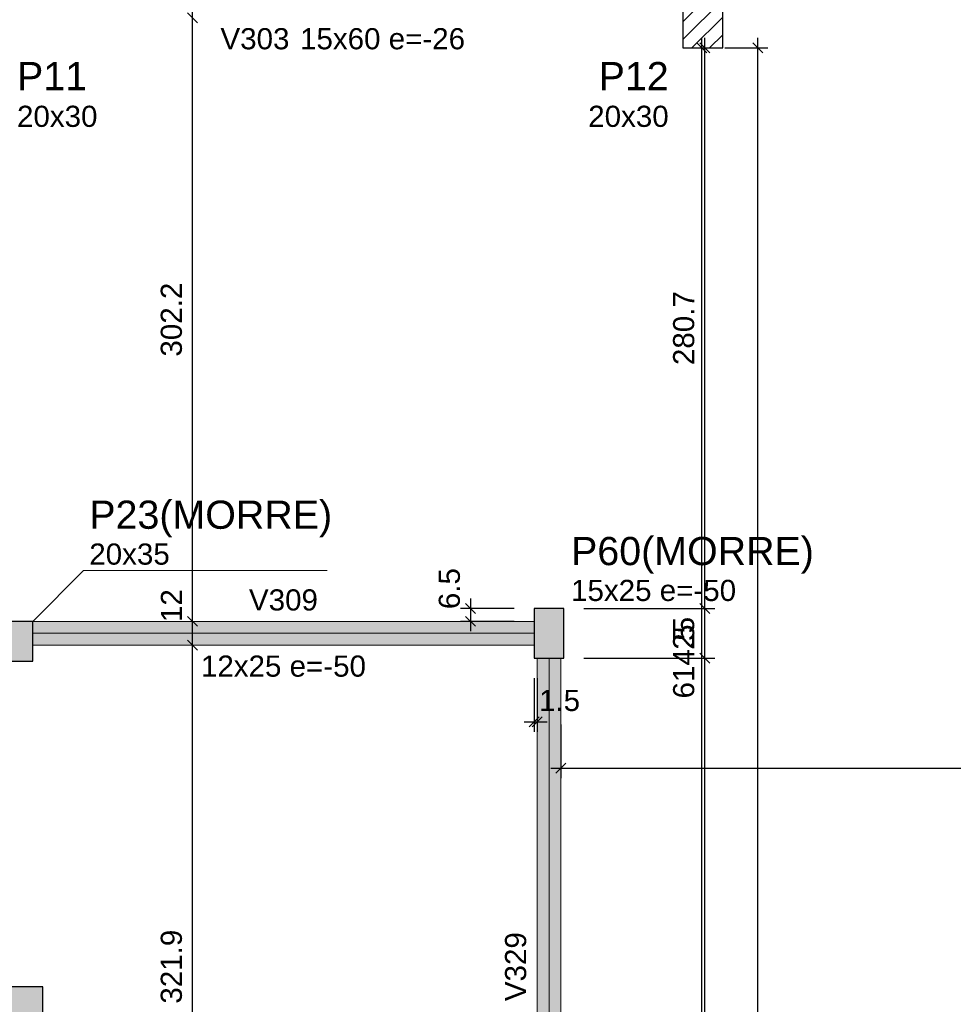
# Model space of a CAD drawing. Header units: millimetres. Extents: x 0 to 119, y 0 to 84.
# Tile 14 of 38: x 28 to 38, y 51 to 61. Entities that reach past the tile are written whole.
import ezdxf

# ---------------------------------------------------------------- set-up
doc = ezdxf.new("R2010")
doc.units = ezdxf.units.MM
doc.header["$MEASUREMENT"] = 0
doc.linetypes.add('NULL', pattern=[0])
doc.layers.get('0').update_dxf_attribs({"lineweight": 18})
for name, color, linetype, lineweight in [('FO-Cotas', 5, 'Continuous', 5), ('FO-Eixos', 5, 'Continuous', 5), ('FO-Hachura pilar que morre', 106, 'Continuous', 5), ('FO-Hachura pilar que passa', 19, 'Continuous', 5), ('FO-Hachura viga', 43, 'Continuous', 5), ('FO-Pilares', 4, 'Continuous', 30), ('FO-Textos das vigas', 7, 'Continuous', 5), ('FO-Textos dos pilares', 7, 'Continuous', 5), ('FO-Vigas', 1, 'Continuous', 20)]:
    doc.layers.add(name, color=color, linetype=linetype, lineweight=lineweight)
doc.styles.add('Arial', font='txt')
doc.dimstyles.new('UM_50.000000', dxfattribs={"dimtxt": 0.18, "dimasz": 0.1, "dimexe": 0.1, "dimexo": 0.2, "dimgap": 0, "dimtad": 1, "dimtih": 1, "dimtoh": 1, "dimdec": 1, "dimlfac": 50, "dimzin": 0, "dimdsep": 46, "dimtxsty": 'Standard', "dimcen": 0.09, "dimdle": 0.1, "dimadec": 1, "dimazin": 2, "dimtfac": 1, "dimtdec": 4, "dimtofl": 0, "dimtmove": 0, "dimatfit": 3, "dimfxl": 1, "dimtolj": 1, "dimarcsym": 0})

# ---------------------------------------------------------------- blocks, each defined once
blk = doc.blocks.new('_Oblique')
at = {"color": 0, "linetype": 'ByBlock', "lineweight": -2}
blk.add_line((-0.5, -0.5), (0.5, 0.5), dxfattribs=at)
blk = doc.blocks.new('*D32')
at = {"layer": 'Defpoints', "color": 0}
for p in [(49.4502, 70.3775), (49.4502, 68.4332), (15.3102, 60.175)]:
    blk.add_point(p, dxfattribs=at)
at = {"layer": 'FO-Cotas', "color": 0, "lineweight": -2}
for p, q in [((15.3102, 60.375), (15.3102, 70.4775)), ((49.4502, 68.6332), (49.4502, 70.4775)), ((15.2102, 70.3775), (49.5502, 70.3775))]:
    blk.add_line(p, q, dxfattribs=at)
at = {"layer": 'FO-Cotas', "color": 0, "lineweight": -2, "xscale": 0.1, "yscale": 0.1, "zscale": 0.1, "rotation": 180}
blk.add_blockref('_Oblique', (15.3102, 70.3775), dxfattribs=at)
at = {"layer": 'FO-Cotas', "color": 0, "lineweight": -2, "xscale": 0.1, "yscale": 0.1, "zscale": 0.1}
blk.add_blockref('_Oblique', (49.4502, 70.3775), dxfattribs=at)
at = {"layer": 'FO-Cotas', "color": 7, "insert": (32.3802, 70.5893), "char_height": 0.2118, "attachment_point": 5, "rotation": 0.00573, "style": 'Arial'}
blk.add_mtext('\\A1;1707', dxfattribs=at)
blk = doc.blocks.new('*D80')
at = {"layer": 'Defpoints', "color": 0}
for p in [(35.1856, 60.8644), (35.1856, 60.8644), (33.7736, 38.7872)]:
    blk.add_point(p, dxfattribs=at)
at = {"layer": 'FO-Cotas', "color": 0, "lineweight": -2}
for p, q in [((35.1856, 38.6872), (35.1856, 60.9644)), ((33.9736, 38.7872), (35.2856, 38.7872))]:
    blk.add_line(p, q, dxfattribs=at)
at = {"layer": 'FO-Cotas', "color": 0, "lineweight": -2, "xscale": 0.1, "yscale": 0.1, "zscale": 0.1}
for p, rotation in [((35.1856, 60.8644), 90), ((35.1856, 38.7872), 270)]:
    blk.add_blockref('_Oblique', p, dxfattribs=dict(at, rotation=rotation))
at = {"layer": 'FO-Cotas', "color": 7, "insert": (34.9738, 49.8258), "char_height": 0.2118, "attachment_point": 5, "rotation": 90, "style": 'Arial'}
blk.add_mtext('\\A1;1103.9', dxfattribs=at)
blk = doc.blocks.new('*D82')
at = {"layer": 'Defpoints', "color": 0}
for p in [(35.1556, 60.8644), (35.1556, 60.8644), (35.1556, 33.2742)]:
    blk.add_point(p, dxfattribs=at)
at = {"layer": 'FO-Cotas', "color": 0, "lineweight": -2}
blk.add_line((35.1556, 33.1742), (35.1556, 60.9644), dxfattribs=at)
at = {"layer": 'FO-Cotas', "color": 0, "lineweight": -2, "xscale": 0.1, "yscale": 0.1, "zscale": 0.1}
for p, rotation in [((35.1556, 60.8644), 90), ((35.1556, 33.2742), 270)]:
    blk.add_blockref('_Oblique', p, dxfattribs=dict(at, rotation=rotation))
at = {"layer": 'FO-Cotas', "color": 7, "insert": (34.9438, 47.0693), "char_height": 0.2118, "attachment_point": 5, "rotation": 90, "style": 'Arial'}
blk.add_mtext('\\A1;1379.5', dxfattribs=at)
blk = doc.blocks.new('*D84')
at = {"layer": 'Defpoints', "color": 0}
for p in [(35.1556, 60.8644), (35.1556, 60.8644), (35.1556, 33.2742)]:
    blk.add_point(p, dxfattribs=at)
at = {"layer": 'FO-Cotas', "color": 0, "lineweight": -2}
blk.add_line((35.1556, 33.1742), (35.1556, 60.9644), dxfattribs=at)
at = {"layer": 'FO-Cotas', "color": 0, "lineweight": -2, "xscale": 0.1, "yscale": 0.1, "zscale": 0.1}
for p, rotation in [((35.1556, 60.8644), 90), ((35.1556, 33.2742), 270)]:
    blk.add_blockref('_Oblique', p, dxfattribs=dict(at, rotation=rotation))
at = {"layer": 'FO-Cotas', "color": 7, "insert": (34.9438, 47.0693), "char_height": 0.2118, "attachment_point": 5, "rotation": 90, "style": 'Arial'}
blk.add_mtext('\\A1;1379.5', dxfattribs=at)
blk = doc.blocks.new('*D88')
at = {"layer": 'Defpoints', "color": 0}
for p in [(35.1856, 60.8644), (35.1856, 60.8644), (33.7736, 48.5742)]:
    blk.add_point(p, dxfattribs=at)
at = {"layer": 'FO-Cotas', "color": 0, "lineweight": -2}
for p, q in [((35.1856, 48.4742), (35.1856, 60.9644)), ((33.9736, 48.5742), (35.2856, 48.5742))]:
    blk.add_line(p, q, dxfattribs=at)
at = {"layer": 'FO-Cotas', "color": 0, "lineweight": -2, "xscale": 0.1, "yscale": 0.1, "zscale": 0.1}
for p, rotation in [((35.1856, 60.8644), 90), ((35.1856, 48.5742), 270)]:
    blk.add_blockref('_Oblique', p, dxfattribs=dict(at, rotation=rotation))
at = {"layer": 'FO-Cotas', "color": 7, "insert": (34.9738, 54.7193), "char_height": 0.2118, "attachment_point": 5, "rotation": 90, "style": 'Arial'}
blk.add_mtext('\\A1;614.5', dxfattribs=at)
blk = doc.blocks.new('*D90')
at = {"layer": 'Defpoints', "color": 0}
for p in [(33.7736, 54.7514), (35.1856, 54.7514), (35.1856, 33.2742)]:
    blk.add_point(p, dxfattribs=at)
at = {"layer": 'FO-Cotas', "color": 0, "lineweight": -2}
for p, q in [((35.1856, 33.1742), (35.1856, 54.8514)), ((33.9736, 54.7514), (35.2856, 54.7514))]:
    blk.add_line(p, q, dxfattribs=at)
at = {"layer": 'FO-Cotas', "color": 0, "lineweight": -2, "xscale": 0.1, "yscale": 0.1, "zscale": 0.1}
for p, rotation in [((35.1856, 54.7514), 90.00000000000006), ((35.1856, 33.2742), 270.0000000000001)]:
    blk.add_blockref('_Oblique', p, dxfattribs=dict(at, rotation=rotation))
at = {"layer": 'FO-Cotas', "color": 7, "insert": (34.9738, 44.0128), "char_height": 0.2118, "attachment_point": 5, "rotation": 90, "style": 'Arial'}
blk.add_mtext('\\A1;1073.9', dxfattribs=at)
blk = doc.blocks.new('*D91')
at = {"layer": 'Defpoints', "color": 0}
for p in [(33.7736, 55.2514), (35.1856, 55.2514), (33.7736, 54.7514)]:
    blk.add_point(p, dxfattribs=at)
at = {"layer": 'FO-Cotas', "color": 0, "lineweight": -2}
for p, q in [((35.1856, 54.6514), (35.1856, 55.3514)), ((33.9736, 55.2514), (35.2856, 55.2514)), ((33.9736, 54.7514), (35.2856, 54.7514))]:
    blk.add_line(p, q, dxfattribs=at)
at = {"layer": 'FO-Cotas', "color": 0, "lineweight": -2, "xscale": 0.1, "yscale": 0.1, "zscale": 0.1}
for p, rotation in [((35.1856, 55.2514), 90), ((35.1856, 54.7514), 270)]:
    blk.add_blockref('_Oblique', p, dxfattribs=dict(at, rotation=rotation))
at = {"layer": 'FO-Cotas', "color": 7, "insert": (34.9738, 55.0014), "char_height": 0.2118, "attachment_point": 5, "rotation": 90, "style": 'Arial'}
blk.add_mtext('\\A1;25', dxfattribs=at)
blk = doc.blocks.new('*D92')
at = {"layer": 'Defpoints', "color": 0}
for p in [(35.1856, 60.8644), (35.1856, 60.8644), (33.7736, 55.2514)]:
    blk.add_point(p, dxfattribs=at)
at = {"layer": 'FO-Cotas', "color": 0, "lineweight": -2}
for p, q in [((35.1856, 55.1514), (35.1856, 60.9644)), ((33.9736, 55.2514), (35.2856, 55.2514))]:
    blk.add_line(p, q, dxfattribs=at)
at = {"layer": 'FO-Cotas', "color": 0, "lineweight": -2, "xscale": 0.1, "yscale": 0.1, "zscale": 0.1}
for p, rotation in [((35.1856, 60.8644), 90), ((35.1856, 55.2514), 270)]:
    blk.add_blockref('_Oblique', p, dxfattribs=dict(at, rotation=rotation))
at = {"layer": 'FO-Cotas', "color": 7, "insert": (34.9738, 58.0579), "char_height": 0.2118, "attachment_point": 5, "rotation": 90, "style": 'Arial'}
blk.add_mtext('\\A1;280.7', dxfattribs=at)
blk = doc.blocks.new('*D102')
at = {"layer": 'Defpoints', "color": 0}
for p in [(35.1856, 60.8644), (35.7151, 60.8644), (35.1856, 33.2742)]:
    blk.add_point(p, dxfattribs=at)
at = {"layer": 'FO-Cotas', "color": 0, "lineweight": -2}
for p, q in [((35.7151, 33.1742), (35.7151, 60.9644)), ((35.3856, 60.8644), (35.8151, 60.8644)), ((35.3856, 33.2742), (35.8151, 33.2742))]:
    blk.add_line(p, q, dxfattribs=at)
at = {"layer": 'FO-Cotas', "color": 0, "lineweight": -2, "xscale": 0.1, "yscale": 0.1, "zscale": 0.1}
for p, rotation in [((35.7151, 60.8644), 90), ((35.7151, 33.2742), 270)]:
    blk.add_blockref('_Oblique', p, dxfattribs=dict(at, rotation=rotation))
at = {"layer": 'FO-Cotas', "color": 7, "insert": (35.4753, 32.8347), "char_height": 0.2118, "attachment_point": 5, "rotation": 90, "style": 'Arial'}
blk.add_mtext('\\A1;1379.5', dxfattribs=at)
blk = doc.blocks.new('*D103')
at = {"layer": 'Defpoints', "color": 0}
for p in [(35.1856, 60.8644), (35.7151, 60.8644), (35.1856, 33.2742)]:
    blk.add_point(p, dxfattribs=at)
at = {"layer": 'FO-Cotas', "color": 0, "lineweight": -2}
for p, q in [((35.7151, 33.1742), (35.7151, 60.9644)), ((35.3856, 60.8644), (35.8151, 60.8644)), ((35.3856, 33.2742), (35.8151, 33.2742))]:
    blk.add_line(p, q, dxfattribs=at)
at = {"layer": 'FO-Cotas', "color": 0, "lineweight": -2, "xscale": 0.1, "yscale": 0.1, "zscale": 0.1}
for p, rotation in [((35.7151, 60.8644), 90), ((35.7151, 33.2742), 270)]:
    blk.add_blockref('_Oblique', p, dxfattribs=dict(at, rotation=rotation))
at = {"layer": 'FO-Cotas', "color": 7, "insert": (35.4753, 32.8347), "char_height": 0.2118, "attachment_point": 5, "rotation": 90, "style": 'Arial'}
blk.add_mtext('\\A1;1379.5', dxfattribs=at)
blk = doc.blocks.new('*D104')
at = {"layer": 'Defpoints', "color": 0}
for p in [(35.1856, 60.8644), (35.7151, 60.8644), (35.1856, 33.2742)]:
    blk.add_point(p, dxfattribs=at)
at = {"layer": 'FO-Cotas', "color": 0, "lineweight": -2}
for p, q in [((35.7151, 33.1742), (35.7151, 60.9644)), ((35.3856, 60.8644), (35.8151, 60.8644)), ((35.3856, 33.2742), (35.8151, 33.2742))]:
    blk.add_line(p, q, dxfattribs=at)
at = {"layer": 'FO-Cotas', "color": 0, "lineweight": -2, "xscale": 0.1, "yscale": 0.1, "zscale": 0.1}
for p, rotation in [((35.7151, 60.8644), 90), ((35.7151, 33.2742), 270)]:
    blk.add_blockref('_Oblique', p, dxfattribs=dict(at, rotation=rotation))
at = {"layer": 'FO-Cotas', "color": 7, "insert": (35.5033, 47.0693), "char_height": 0.2118, "attachment_point": 5, "rotation": 90, "style": 'Arial'}
blk.add_mtext('\\A1;1379.5', dxfattribs=at)
blk = doc.blocks.new('*D166')
at = {"layer": 'Defpoints', "color": 0}
for p in [(30.0536, 54.8814), (30.0536, 54.8814), (30.0536, 48.4442)]:
    blk.add_point(p, dxfattribs=at)
at = {"layer": 'FO-Cotas', "color": 0, "lineweight": -2}
blk.add_line((30.0536, 48.3442), (30.0536, 54.9814), dxfattribs=at)
at = {"layer": 'FO-Cotas', "color": 0, "lineweight": -2, "xscale": 0.1, "yscale": 0.1, "zscale": 0.1}
for p, rotation in [((30.0536, 54.8814), 90), ((30.0536, 48.4442), 270)]:
    blk.add_blockref('_Oblique', p, dxfattribs=dict(at, rotation=rotation))
at = {"layer": 'FO-Cotas', "color": 7, "insert": (29.8418, 51.6628), "char_height": 0.2118, "attachment_point": 5, "rotation": 90, "style": 'Arial'}
blk.add_mtext('\\A1;321.9', dxfattribs=at)
blk = doc.blocks.new('*D167')
at = {"layer": 'Defpoints', "color": 0}
for p in [(30.0536, 55.1214), (30.0536, 55.1214), (30.0536, 54.8814)]:
    blk.add_point(p, dxfattribs=at)
at = {"layer": 'FO-Cotas', "color": 0, "lineweight": -2}
blk.add_line((30.0536, 54.7814), (30.0536, 55.2214), dxfattribs=at)
at = {"layer": 'FO-Cotas', "color": 0, "lineweight": -2, "xscale": 0.1, "yscale": 0.1, "zscale": 0.1}
for p, rotation in [((30.0536, 55.1214), 90), ((30.0536, 54.8814), 270)]:
    blk.add_blockref('_Oblique', p, dxfattribs=dict(at, rotation=rotation))
at = {"layer": 'FO-Cotas', "color": 7, "insert": (29.8418, 55.2787), "char_height": 0.2118, "attachment_point": 5, "rotation": 90, "style": 'Arial'}
blk.add_mtext('\\A1;12', dxfattribs=at)
blk = doc.blocks.new('*D168')
at = {"layer": 'Defpoints', "color": 0}
for p in [(30.0536, 61.1644), (30.0536, 61.1644), (30.0536, 55.1214)]:
    blk.add_point(p, dxfattribs=at)
at = {"layer": 'FO-Cotas', "color": 0, "lineweight": -2}
blk.add_line((30.0536, 55.0214), (30.0536, 61.2644), dxfattribs=at)
at = {"layer": 'FO-Cotas', "color": 0, "lineweight": -2, "xscale": 0.1, "yscale": 0.1, "zscale": 0.1}
for p, rotation in [((30.0536, 61.1644), 90), ((30.0536, 55.1214), 270)]:
    blk.add_blockref('_Oblique', p, dxfattribs=dict(at, rotation=rotation))
at = {"layer": 'FO-Cotas', "color": 7, "insert": (29.8418, 58.1429), "char_height": 0.2118, "attachment_point": 5, "rotation": 90, "style": 'Arial'}
blk.add_mtext('\\A1;302.2', dxfattribs=at)
blk = doc.blocks.new('*D169')
at = {"layer": 'Defpoints', "color": 0}
for p in [(30.0536, 61.4644), (30.0536, 61.4644), (30.0536, 61.1644)]:
    blk.add_point(p, dxfattribs=at)
at = {"layer": 'FO-Cotas', "color": 0, "lineweight": -2}
blk.add_line((30.0536, 61.0644), (30.0536, 61.5644), dxfattribs=at)
at = {"layer": 'FO-Cotas', "color": 0, "lineweight": -2, "xscale": 0.1, "yscale": 0.1, "zscale": 0.1}
for p, rotation in [((30.0536, 61.4644), 90), ((30.0536, 61.1644), 270)]:
    blk.add_blockref('_Oblique', p, dxfattribs=dict(at, rotation=rotation))
at = {"layer": 'FO-Cotas', "color": 7, "insert": (29.8418, 61.6217), "char_height": 0.2118, "attachment_point": 5, "rotation": 90, "style": 'Arial'}
blk.add_mtext('\\A1;15', dxfattribs=at)
blk = doc.blocks.new('*D213')
at = {"layer": 'Defpoints', "color": 0}
for p in [(33.4736, 54.7514), (33.5036, 54.7514), (33.5036, 54.116)]:
    blk.add_point(p, dxfattribs=at)
at = {"layer": 'FO-Cotas', "color": 0, "lineweight": -2}
for p, q in [((33.4736, 54.5514), (33.4736, 54.016)), ((33.5036, 54.5514), (33.5036, 54.016)), ((33.3736, 54.116), (33.6036, 54.116))]:
    blk.add_line(p, q, dxfattribs=at)
at = {"layer": 'FO-Cotas', "color": 0, "lineweight": -2, "xscale": 0.1, "yscale": 0.1, "zscale": 0.1, "rotation": 180}
blk.add_blockref('_Oblique', (33.4736, 54.116), dxfattribs=at)
at = {"layer": 'FO-Cotas', "color": 0, "lineweight": -2, "xscale": 0.1, "yscale": 0.1, "zscale": 0.1}
blk.add_blockref('_Oblique', (33.5036, 54.116), dxfattribs=at)
at = {"layer": 'FO-Cotas', "color": 7, "insert": (33.7292, 54.3278), "char_height": 0.2118, "attachment_point": 5, "rotation": 0.00573, "style": 'Arial'}
blk.add_mtext('\\A1;1.5', dxfattribs=at)
blk = doc.blocks.new('*D221')
at = {"layer": 'Defpoints', "color": 0}
for p in [(33.7436, 54.2872), (74.0902, 54.2872), (74.0902, 53.6518)]:
    blk.add_point(p, dxfattribs=at)
at = {"layer": 'FO-Cotas', "color": 0, "lineweight": -2}
for p, q in [((33.7436, 54.0872), (33.7436, 53.5518)), ((74.0902, 54.0872), (74.0902, 53.5518)), ((33.6436, 53.6518), (74.1902, 53.6518))]:
    blk.add_line(p, q, dxfattribs=at)
at = {"layer": 'FO-Cotas', "color": 0, "lineweight": -2, "xscale": 0.1, "yscale": 0.1, "zscale": 0.1, "rotation": 180}
blk.add_blockref('_Oblique', (33.7436, 53.6518), dxfattribs=at)
at = {"layer": 'FO-Cotas', "color": 0, "lineweight": -2, "xscale": 0.1, "yscale": 0.1, "zscale": 0.1}
blk.add_blockref('_Oblique', (74.0902, 53.6518), dxfattribs=at)
at = {"layer": 'FO-Cotas', "color": 7, "insert": (53.9169, 53.8636), "char_height": 0.2118, "attachment_point": 5, "rotation": 0.00573, "style": 'Arial'}
blk.add_mtext('\\A1;2017.3', dxfattribs=at)
blk = doc.blocks.new('*D236')
at = {"layer": 'Defpoints', "color": 0}
for p in [(33.4736, 55.2514), (32.8382, 55.1214), (33.4736, 55.1214)]:
    blk.add_point(p, dxfattribs=at)
at = {"layer": 'FO-Cotas', "color": 0, "lineweight": -2}
for p, q in [((32.8382, 55.3514), (32.8382, 55.0214)), ((33.2736, 55.2514), (32.7382, 55.2514)), ((33.2736, 55.1214), (32.7382, 55.1214))]:
    blk.add_line(p, q, dxfattribs=at)
at = {"layer": 'FO-Cotas', "color": 0, "lineweight": -2, "xscale": 0.1, "yscale": 0.1, "zscale": 0.1}
for p, rotation in [((32.8382, 55.2514), 90), ((32.8382, 55.1214), 270)]:
    blk.add_blockref('_Oblique', p, dxfattribs=dict(at, rotation=rotation))
at = {"layer": 'FO-Cotas', "color": 7, "insert": (32.6264, 55.449), "char_height": 0.2118, "attachment_point": 5, "rotation": 90, "style": 'Arial'}
blk.add_mtext('\\A1;6.5', dxfattribs=at)

msp = doc.modelspace()

# ---------------------------------------------------------------- hatches: boundary and pattern name
at = {"layer": 'FO-Hachura pilar que morre', "linetype": 'Continuous'}
for points in [[(33.4736, 54.7514), (33.6236, 54.7514), (33.7736, 54.7514), (33.7736, 55.0014), (33.7736, 55.2514), (33.6236, 55.2514), (33.4736, 55.2514), (33.4736, 55.0014)], [(28.4536, 54.7214), (28.4536, 54.9214), (28.4536, 55.1214), (28.1036, 55.1214), (27.7536, 55.1214), (27.7536, 54.9214), (27.7536, 54.7214), (28.1036, 54.7214)], [(27.7536, 51.4612), (27.7536, 51.2612), (27.7536, 51.0612), (28.1536, 51.0612), (28.5536, 51.0612), (28.5536, 51.2612), (28.5536, 51.4612), (28.1536, 51.4612)]]:
    msp.add_hatch(color=106, dxfattribs=at).paths.add_polyline_path(points)
at = {"layer": 'FO-Hachura pilar que passa', "linetype": 'Continuous'}
h = msp.add_hatch(dxfattribs=at)
h.set_pattern_fill('ANSI31', color=19, style=0)
h.paths.add_polyline_path([(34.9636, 60.8644), (35.1636, 60.8644), (35.3636, 60.8644), (35.3636, 61.1644), (35.3636, 61.4644), (35.1636, 61.4644), (34.9636, 61.4644), (34.9636, 61.1644)])
at = {"layer": 'FO-Hachura viga', "linetype": 'Continuous'}
for points in [[(33.4738, 55.1212), (33.4738, 55.1212), (28.4538, 55.1212), (28.4538, 54.8812), (33.4738, 54.8812), (33.4738, 55.1212)], [(33.7436, 54.7512), (33.7436, 54.7512), (33.5038, 54.7512), (33.5038, 48.5742), (33.7436, 48.5742), (33.7436, 54.7512)]]:
    msp.add_hatch(color=43, dxfattribs=at).paths.add_polyline_path(points)

# ---------------------------------------------------------------- linework, layer by layer
at = {"layer": 'FO-Cotas', "linetype": 'Continuous'}
for p, q in [((28.4536, 55.1212), (28.9619, 55.6295)), ((28.9619, 55.6295), (31.4013, 55.6295))]:
    msp.add_line(p, q, dxfattribs=at)
at = {"layer": 'FO-Eixos'}
for p, q in [((28.4536, 55.0014), (33.4736, 55.0014)), ((33.6236, 48.5742), (33.6236, 54.7514))]:
    msp.add_line(p, q, dxfattribs=at)
at = {"layer": 'FO-Pilares'}
for points in [[(34.9636, 60.8644), (35.1636, 60.8644), (35.3636, 60.8644), (35.3636, 61.1644), (35.3636, 61.4644), (35.1636, 61.4644), (34.9636, 61.4644), (34.9636, 61.1644), (34.9636, 60.8644)], [(33.4736, 54.7514), (33.6236, 54.7514), (33.7736, 54.7514), (33.7736, 55.0014), (33.7736, 55.2514), (33.6236, 55.2514), (33.4736, 55.2514), (33.4736, 55.0014), (33.4736, 54.7514)], [(28.4536, 54.7214), (28.4536, 54.9214), (28.4536, 55.1214), (28.1036, 55.1214), (27.7536, 55.1214), (27.7536, 54.9214), (27.7536, 54.7214), (28.1036, 54.7214), (28.4536, 54.7214)], [(27.7536, 51.4612), (27.7536, 51.2612), (27.7536, 51.0612), (28.1536, 51.0612), (28.5536, 51.0612), (28.5536, 51.2612), (28.5536, 51.4612), (28.1536, 51.4612), (27.7536, 51.4612)]]:
    msp.add_lwpolyline(points, close=True, dxfattribs=at)
at = {"layer": 'FO-Vigas'}
for p, q in [((28.4536, 55.1214), (33.4736, 55.1214)), ((28.4536, 54.8814), (33.4736, 54.8814)), ((33.5036, 48.5742), (33.5036, 54.7514)), ((33.7436, 48.5742), (33.7436, 54.7514))]:
    msp.add_line(p, q, dxfattribs=at)

# ---------------------------------------------------------------- texts
at = {"layer": 'FO-Textos das vigas', "linetype": 'NULL', "char_height": 0.2118, "line_spacing_factor": 0.798, "style": 'Arial'}
for s, insert, width, attachment_point in [('V303', (31.0236, 60.8471), 1.354561, 9), ('15x60 e=-26', (31.1296, 60.8471), 3.240977, 7), ('V309', (30.9636, 55.2271), 1.354561, 8), ('12x25 e=-50', (30.9636, 54.5641), 3.240977, 8)]:
    msp.add_mtext(s, dxfattribs=dict(at, insert=insert, width=width, attachment_point=attachment_point))
at = {"layer": 'FO-Textos das vigas', "linetype": 'NULL', "insert": (33.3977, 51.6632), "char_height": 0.2118, "width": 1.354561, "attachment_point": 8, "rotation": 90.00021, "line_spacing_factor": 0.798, "style": 'Arial'}
msp.add_mtext('V329', dxfattribs=at)
at = {"layer": 'FO-Textos dos pilares', "linetype": 'NULL', "line_spacing_factor": 0.798, "style": 'Arial'}
for s, insert, char_height, width, attachment_point in [('P11', (28.2946, 60.4404), 0.2824, 1.387852, 7), ('P12', (34.8226, 60.4404), 0.2824, 1.387852, 9), ('20x30', (28.2946, 60.0701), 0.2118, 1.580273, 7), ('20x30', (34.8226, 60.0701), 0.2118, 1.580273, 9), ('P23(MORRE)', (29.0186, 55.9632), 0.2824, 4.810635, 7), ('20x35', (29.0186, 55.6861), 0.2118, 1.580273, 7), ('P60(MORRE)', (33.8446, 55.5992), 0.2824, 4.810635, 7), ('15x25 e=-50', (33.8446, 55.3221), 0.2118, 3.240977, 7)]:
    msp.add_mtext(s, dxfattribs=dict(at, insert=insert, char_height=char_height, width=width, attachment_point=attachment_point))

# ---------------------------------------------------------------- dimensions: what is measured, and where the dimension line sits
at = {"layer": 'FO-Cotas'}
for base, p1, p2, picture, middle in [((49.4502, 70.3775), (15.3102, 60.175), (49.4502, 68.4332), '*D32', (32.3802, 70.5893)), ((33.5036, 54.116), (33.4736, 54.7514), (33.5036, 54.7514), '*D213', (33.7292, 54.3278)), ((74.0902, 53.6518), (33.7436, 54.2872), (74.0902, 54.2872), '*D221', (53.9169, 53.8636))]:
    dim = msp.add_linear_dim(base=base, p1=p1, p2=p2, dimstyle='UM_50.000000', override={"dimtxt": 0.2118, "dimasz": 0.1, "dimexe": 0.1, "dimexo": 0.2, "dimtad": 1, "dimtih": 0, "dimtoh": 0, "dimdec": 1, "dimlfac": 50, "dimzin": 8, "dimtxsty": 'Arial', "dimblk": 'Oblique', "dimblk1": 'Oblique', "dimblk2": 'Oblique', "dimsah": 1, "dimdle": 0.1, "dimse1": 0, "dimse2": 0, "dimclrt": 7, "dimadec": 1, "dimazin": 3, "dimtmove": 2, "dimldrblk": 'Oblique'}, dxfattribs=at)
    dim.commit()
    dim.dimension.update_dxf_attribs({"geometry": picture, "text_midpoint": middle, "dimtype": 160, "text_rotation": 0.00573})
for base, p1, p2, override, picture, middle in [((30.0536, 61.4644), (30.0536, 61.1644), (30.0536, 61.4644), {"dimtxt": 0.2118, "dimasz": 0.1, "dimexe": 0.1, "dimexo": 0.2, "dimtad": 1, "dimtih": 0, "dimtoh": 0, "dimdec": 1, "dimlfac": 50, "dimzin": 8, "dimtxsty": 'Arial', "dimblk": 'Oblique', "dimblk1": 'Oblique', "dimblk2": 'Oblique', "dimsah": 1, "dimdle": 0.1, "dimse1": 1, "dimse2": 1, "dimclrt": 7, "dimadec": 1, "dimazin": 3, "dimtmove": 2, "dimldrblk": 'Oblique'}, '*D169', (29.8418, 61.6217)), ((30.0536090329, 61.1644077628), (30.0536090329, 55.1214077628), (30.0536090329, 61.1644077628), {"dimtxt": 0.2118, "dimasz": 0.1, "dimexe": 0.1, "dimexo": 0.2, "dimtad": 1, "dimtih": 0, "dimtoh": 0, "dimdec": 1, "dimlfac": 50, "dimzin": 8, "dimtxsty": 'Arial', "dimblk": 'Oblique', "dimblk1": 'Oblique', "dimblk2": 'Oblique', "dimsah": 1, "dimdle": 0.1, "dimse1": 1, "dimse2": 1, "dimclrt": 7, "dimadec": 1, "dimazin": 3, "dimtmove": 2, "dimldrblk": 'Oblique'}, '*D168', (29.8418090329, 58.1429077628)), ((35.1856, 60.8644), (33.7736, 38.7872), (35.1856, 60.8644), {"dimtxt": 0.2118, "dimasz": 0.1, "dimexe": 0.1, "dimexo": 0.2, "dimtad": 1, "dimtih": 0, "dimtoh": 0, "dimdec": 1, "dimlfac": 50, "dimzin": 8, "dimtxsty": 'Arial', "dimblk": 'Oblique', "dimblk1": 'Oblique', "dimblk2": 'Oblique', "dimsah": 1, "dimdle": 0.1, "dimse1": 0, "dimse2": 1, "dimclrt": 7, "dimadec": 1, "dimazin": 3, "dimtmove": 2, "dimldrblk": 'Oblique'}, '*D80', (34.9738, 49.8258)), ((35.1856, 60.8644), (33.7736, 48.5742), (35.1856, 60.8644), {"dimtxt": 0.2118, "dimasz": 0.1, "dimexe": 0.1, "dimexo": 0.2, "dimtad": 1, "dimtih": 0, "dimtoh": 0, "dimdec": 1, "dimlfac": 50, "dimzin": 8, "dimtxsty": 'Arial', "dimblk": 'Oblique', "dimblk1": 'Oblique', "dimblk2": 'Oblique', "dimsah": 1, "dimdle": 0.1, "dimse1": 0, "dimse2": 1, "dimclrt": 7, "dimadec": 1, "dimazin": 3, "dimtmove": 2, "dimldrblk": 'Oblique'}, '*D88', (34.9738, 54.7193)), ((35.1856090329, 60.8644077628), (33.7736090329, 55.2514077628), (35.1856090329, 60.8644077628), {"dimtxt": 0.2118, "dimasz": 0.1, "dimexe": 0.1, "dimexo": 0.2, "dimtad": 1, "dimtih": 0, "dimtoh": 0, "dimdec": 1, "dimlfac": 50, "dimzin": 8, "dimtxsty": 'Arial', "dimblk": 'Oblique', "dimblk1": 'Oblique', "dimblk2": 'Oblique', "dimsah": 1, "dimdle": 0.1, "dimse1": 0, "dimse2": 1, "dimclrt": 7, "dimadec": 1, "dimazin": 3, "dimtmove": 2, "dimldrblk": 'Oblique'}, '*D92', (34.9738090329, 58.0579077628)), ((35.1556, 60.8644), (35.1556, 33.2742), (35.1556, 60.8644), {"dimtxt": 0.2118, "dimasz": 0.1, "dimexe": 0.1, "dimexo": 0.2, "dimtad": 1, "dimtih": 0, "dimtoh": 0, "dimdec": 1, "dimlfac": 50, "dimzin": 8, "dimtxsty": 'Arial', "dimblk": 'Oblique', "dimblk1": 'Oblique', "dimblk2": 'Oblique', "dimsah": 1, "dimdle": 0.1, "dimse1": 1, "dimse2": 1, "dimclrt": 7, "dimadec": 1, "dimazin": 3, "dimtmove": 2, "dimldrblk": 'Oblique'}, '*D82', (34.9438, 47.0693)), ((35.1556, 60.8644), (35.1556, 33.2742), (35.1556, 60.8644), {"dimtxt": 0.2118, "dimasz": 0.1, "dimexe": 0.1, "dimexo": 0.2, "dimtad": 1, "dimtih": 0, "dimtoh": 0, "dimdec": 1, "dimlfac": 50, "dimzin": 8, "dimtxsty": 'Arial', "dimblk": 'Oblique', "dimblk1": 'Oblique', "dimblk2": 'Oblique', "dimsah": 1, "dimdle": 0.1, "dimse1": 1, "dimse2": 1, "dimclrt": 7, "dimadec": 1, "dimazin": 3, "dimtmove": 2, "dimldrblk": 'Oblique'}, '*D84', (34.9438, 47.0693)), ((35.7151, 60.8644), (35.1856, 33.2742), (35.1856, 60.8644), {"dimtxt": 0.2118, "dimasz": 0.1, "dimexe": 0.1, "dimexo": 0.2, "dimtad": 1, "dimtih": 0, "dimtoh": 0, "dimdec": 1, "dimlfac": 50, "dimzin": 8, "dimtxsty": 'Arial', "dimblk": 'Oblique', "dimblk1": 'Oblique', "dimblk2": 'Oblique', "dimsah": 1, "dimdle": 0.1, "dimse1": 0, "dimse2": 0, "dimclrt": 7, "dimadec": 1, "dimazin": 3, "dimtmove": 2, "dimldrblk": 'Oblique'}, '*D102', (35.4753, 32.8347)), ((35.7151, 60.8644), (35.1856, 33.2742), (35.1856, 60.8644), {"dimtxt": 0.2118, "dimasz": 0.1, "dimexe": 0.1, "dimexo": 0.2, "dimtad": 1, "dimtih": 0, "dimtoh": 0, "dimdec": 1, "dimlfac": 50, "dimzin": 8, "dimtxsty": 'Arial', "dimblk": 'Oblique', "dimblk1": 'Oblique', "dimblk2": 'Oblique', "dimsah": 1, "dimdle": 0.1, "dimse1": 0, "dimse2": 0, "dimclrt": 7, "dimadec": 1, "dimazin": 3, "dimtmove": 2, "dimldrblk": 'Oblique'}, '*D103', (35.4753, 32.8347)), ((35.7151, 60.8644), (35.1856, 33.2742), (35.1856, 60.8644), {"dimtxt": 0.2118, "dimasz": 0.1, "dimexe": 0.1, "dimexo": 0.2, "dimtad": 1, "dimtih": 0, "dimtoh": 0, "dimdec": 1, "dimlfac": 50, "dimzin": 8, "dimtxsty": 'Arial', "dimblk": 'Oblique', "dimblk1": 'Oblique', "dimblk2": 'Oblique', "dimsah": 1, "dimdle": 0.1, "dimse1": 0, "dimse2": 0, "dimclrt": 7, "dimadec": 1, "dimazin": 3, "dimtmove": 2, "dimldrblk": 'Oblique'}, '*D104', (35.5033, 47.0693)), ((32.8382, 55.1214), (33.4736, 55.2514), (33.4736, 55.1214), {"dimtxt": 0.2118, "dimasz": 0.1, "dimexe": 0.1, "dimexo": 0.2, "dimtad": 1, "dimtih": 0, "dimtoh": 0, "dimdec": 1, "dimlfac": 50, "dimzin": 8, "dimtxsty": 'Arial', "dimblk": 'Oblique', "dimblk1": 'Oblique', "dimblk2": 'Oblique', "dimsah": 1, "dimdle": 0.1, "dimse1": 0, "dimse2": 0, "dimclrt": 7, "dimadec": 1, "dimazin": 3, "dimtmove": 2, "dimldrblk": 'Oblique'}, '*D236', (32.6264, 55.449)), ((30.0536, 55.1214), (30.0536, 54.8814), (30.0536, 55.1214), {"dimtxt": 0.2118, "dimasz": 0.1, "dimexe": 0.1, "dimexo": 0.2, "dimtad": 1, "dimtih": 0, "dimtoh": 0, "dimdec": 1, "dimlfac": 50, "dimzin": 8, "dimtxsty": 'Arial', "dimblk": 'Oblique', "dimblk1": 'Oblique', "dimblk2": 'Oblique', "dimsah": 1, "dimdle": 0.1, "dimse1": 1, "dimse2": 1, "dimclrt": 7, "dimadec": 1, "dimazin": 3, "dimtmove": 2, "dimldrblk": 'Oblique'}, '*D167', (29.8418, 55.2787)), ((35.1856, 55.2514), (33.7736, 54.7514), (33.7736, 55.2514), {"dimtxt": 0.2118, "dimasz": 0.1, "dimexe": 0.1, "dimexo": 0.2, "dimtad": 1, "dimtih": 0, "dimtoh": 0, "dimdec": 1, "dimlfac": 50, "dimzin": 8, "dimtxsty": 'Arial', "dimblk": 'Oblique', "dimblk1": 'Oblique', "dimblk2": 'Oblique', "dimsah": 1, "dimdle": 0.1, "dimse1": 0, "dimse2": 0, "dimclrt": 7, "dimadec": 1, "dimazin": 3, "dimtmove": 2, "dimldrblk": 'Oblique'}, '*D91', (34.9738, 55.0014)), ((30.0536, 54.8814), (30.0536, 48.4442), (30.0536, 54.8814), {"dimtxt": 0.2118, "dimasz": 0.1, "dimexe": 0.1, "dimexo": 0.2, "dimtad": 1, "dimtih": 0, "dimtoh": 0, "dimdec": 1, "dimlfac": 50, "dimzin": 8, "dimtxsty": 'Arial', "dimblk": 'Oblique', "dimblk1": 'Oblique', "dimblk2": 'Oblique', "dimsah": 1, "dimdle": 0.1, "dimse1": 1, "dimse2": 1, "dimclrt": 7, "dimadec": 1, "dimazin": 3, "dimtmove": 2, "dimldrblk": 'Oblique'}, '*D166', (29.8418, 51.6628)), ((35.1856, 54.7514), (35.1856, 33.2742), (33.7736, 54.7514), {"dimtxt": 0.2118, "dimasz": 0.1, "dimexe": 0.1, "dimexo": 0.2, "dimtad": 1, "dimtih": 0, "dimtoh": 0, "dimdec": 1, "dimlfac": 50, "dimzin": 8, "dimtxsty": 'Arial', "dimblk": 'Oblique', "dimblk1": 'Oblique', "dimblk2": 'Oblique', "dimsah": 1, "dimdle": 0.1, "dimse1": 1, "dimse2": 0, "dimclrt": 7, "dimadec": 1, "dimazin": 3, "dimtmove": 2, "dimldrblk": 'Oblique'}, '*D90', (34.9738, 44.0128))]:
    dim = msp.add_linear_dim(base=base, p1=p1, p2=p2, angle=90, dimstyle='UM_50.000000', override=override, dxfattribs=at)
    dim.commit()
    dim.dimension.update_dxf_attribs({"geometry": picture, "text_midpoint": middle, "dimtype": 160, "text_rotation": 90})

doc.saveas('drawing.dxf')
